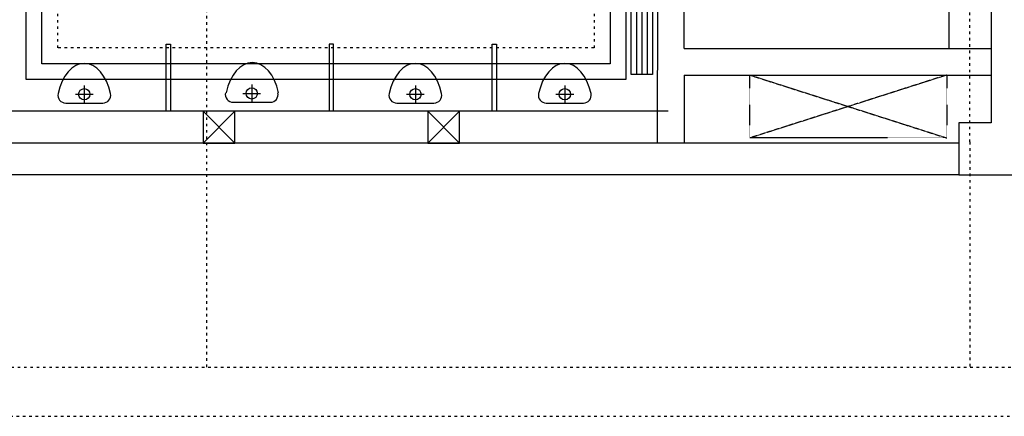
# Model space of a CAD drawing. Header units: millimetres. Extents: x -25505 to 36602, y -611 to 31787.
# Tile 10 of 21: x -4739 to -88, y -611 to 1266. Entities that reach past the tile are written whole.
import ezdxf

# ---------------------------------------------------------------- set-up
doc = ezdxf.new("R2010")
doc.units = ezdxf.units.MM
doc.header["$MEASUREMENT"] = 0
for name, pattern in [('ACAD_ISO03W100', [30, 12, -18]), ('I-XP _GROUND FLOOR$0$ACAD_ISO03W100', [30, 12, -18]), ('I-XP _GROUND FLOOR$0$DASHED2', [0.375, 0.25, -0.125])]:
    doc.linetypes.add(name, pattern=pattern)
for name, color, linetype in [('AL_Arch - Furnitures - Equipa', 253, 'Continuous'), ('Mech - HVAC - Ceiling Diffuser', 1, 'Continuous'), ('Plum - Urinals', 253, 'Continuous'), ('Struc - Beams', 2, 'I-XP _GROUND FLOOR$0$ACAD_ISO03W100'), ('Struc - Ceiling', 3, 'Continuous'), ('Struc - Elevation - RCC', 6, 'Continuous'), ('Struc - Walls', 253, 'Continuous')]:
    doc.layers.add(name, color=color, linetype=linetype)
doc.layers.get('0').off()
doc.linetypes.add('FENCELINE1', pattern='A,0.25,-0.1,[133,ltypeshp.shx,S=0.1,R=0,X=-0.1,Y=0],-0.1,1', length=1.45)

# ---------------------------------------------------------------- blocks, each defined once
blk = doc.blocks.new('I-XP _GROUND FLOOR')
at = {"layer": 'Struc - Beams'}
for p, q in [((19614.6, 9145.4), (19614.6, 19020.7)), ((23220.5, 10211), (23220.5, 9145.4)), ((4951.8, 9145.4), (46838, 9145.4)), ((46838, 8912.9), (4987.7, 8912.9))]:
    blk.add_line(p, q, dxfattribs=at)
blk.add_lwpolyline([(23220.5, 10211), (23220.5, 12856), (23470.5, 12856), (23470.5, 10211)], dxfattribs=at)
at = {"layer": 'Struc - Elevation - RCC'}
for p, q in [((23320.5, 12286), (23320.5, 10301.9)), ((23320.5, 10301.9), (23168.5, 10301.9)), ((23168.5, 10301.9), (23168.5, 10056)), ((23168.5, 10056), (30040.5, 10056))]:
    blk.add_line(p, q, dxfattribs=at)
at = {"layer": 'Struc - Walls'}
for p, q in [((21745.1, 10206), (21745.5, 11152.7)), ((21870.1, 10652.6), (21870.5, 11152.7)), ((21870.1, 10652.6), (23320.5, 10652.6)), ((21870.1, 10527.6), (23320.5, 10527.6)), ((21870.1, 10527.6), (21870.1, 10206)), ((21974.2, 10527.6), (21974.2, 10527.6)), ((23168.5, 10206), (12362, 10205.9)), ((21795.1, 10206), (12362, 10205.9)), ((23168.5, 10206), (21870.1, 10206)), ((23168.5, 10056), (12362, 10055.9)), ((23168.5, 10056), (12362, 10055.9))]:
    blk.add_line(p, q, dxfattribs=at)
at = {"layer": 'Struc - Walls', "color": 252, "linetype": 'I-XP _GROUND FLOOR$0$DASHED2', "ltscale": 0.5}
for p, q in [((22180.9, 10527.6), (23111.7, 10229.8)), ((23111.7, 10527.6), (22180.9, 10229.8))]:
    blk.add_line(p, q, dxfattribs=at)
blk.add_lwpolyline([(22180.9, 10527.6), (23111.7, 10527.6), (23111.7, 10229.8), (22180.9, 10229.8)], close=True, dxfattribs=at)
blk = doc.blocks.new('_ARCHTICK')
at = {"color": 0, "linetype": 'ByBlock', "const_width": 0.15}
blk.add_lwpolyline([(-0.5, -0.5), (0.5, 0.5)], dxfattribs=at)

msp = doc.modelspace()

# ---------------------------------------------------------------- linework, layer by layer
at = {"layer": 'AL_Arch - Furnitures - Equipa'}
for p, q in [((-350.4, 1596.3), (-350.4, 1128.8)), ((-1675.4, 832.1), (-4859.1, 832.1))]:
    msp.add_line(p, q, dxfattribs=at)
for points in [[(-4046.6, 831.9), (-4046.6, 1149.6), (-4026.6, 1149.6), (-4026.6, 831.9)], [(-3256.5, 831.9), (-3256.5, 1149.6), (-3276.5, 1149.6), (-3276.5, 831.9)], [(-2506.5, 831.9), (-2506.5, 1149.6), (-2486.5, 1149.6), (-2486.5, 831.9)]]:
    msp.add_lwpolyline(points, dxfattribs=at)
at = {"layer": 'Mech - HVAC - Ceiling Diffuser', "color": 252}
for p, q in [((-1850.5, 1006.4), (-1850.5, 4778.1)), ((-1825.5, 4778.1), (-1825.5, 1006.4)), ((-1800.4, 4778.1), (-1800.4, 1006.4)), ((-1775.4, 4778.1), (-1775.4, 1006.4)), ((-1750.4, 4778.1), (-1750.4, 1006.4)), ((-1750.4, 1006.4), (-1850.5, 1006.4))]:
    msp.add_line(p, q, dxfattribs=at)
at = {"layer": 'Mech - HVAC - Ceiling Diffuser'}
for p, q in [((-3872.8, 682.1), (-3722.8, 832.1)), ((-3722.8, 682.1), (-3872.8, 832.1)), ((-3722.8, 832.1), (-3872.8, 832.1)), ((-3872.8, 832.1), (-3872.8, 682.1)), ((-3722.8, 682.1), (-3722.8, 832.1)), ((-2811.6, 682.1), (-2661.6, 832.1)), ((-2661.6, 682.1), (-2811.6, 832.1)), ((-2661.6, 832.1), (-2811.6, 832.1)), ((-2811.6, 832.1), (-2811.6, 682.1)), ((-2661.6, 682.1), (-2661.6, 832.1)), ((-3872.8, 682.1), (-3722.8, 682.1)), ((-2811.6, 682.1), (-2661.6, 682.1))]:
    msp.add_line(p, q, dxfattribs=at)
at = {"layer": 'Plum - Urinals'}
for p, q in [((-4434.1, 954.7), (-4434.1, 871.1)), ((-3643.1, 958.6), (-3643.1, 875)), ((-2870, 954.7), (-2870, 871.1)), ((-2163.9, 954.7), (-2163.9, 871.1)), ((-4475.9, 912.9), (-4392.2, 912.9)), ((-3684.9, 916.8), (-3601.2, 916.8)), ((-2911.9, 912.9), (-2828.2, 912.9)), ((-2205.7, 912.9), (-2122, 912.9)), ((-4521.9, 871.1), (-4346.3, 871.1)), ((-3730.9, 875), (-3555.3, 875)), ((-2957.9, 871.1), (-2782.2, 871.1)), ((-2251.7, 871.1), (-2076.1, 871.1))]:
    msp.add_line(p, q, dxfattribs=at)
for centre in [(-4434.1, 912.9), (-3643.1, 916.8), (-2870, 912.9), (-2163.9, 912.9)]:
    msp.add_circle(centre, 26.7, dxfattribs=at)
for centre, start, end in [((-4521.9, 908), 167.9261, 270.0005), ((-4346.3, 908), 270.0005, 12.0749), ((-3730.9, 911.9), 167.9261, 270.0005), ((-3555.3, 911.9), 270.0005, 12.0749), ((-2957.9, 908), 167.9261, 270.0005), ((-2782.2, 908), 270.0005, 12.0749), ((-2251.7, 908), 167.9261, 270.0005), ((-2076.1, 908), 270.0005, 12.0749)]:
    msp.add_arc(centre, 36.9, start, end, dxfattribs=at)
for centre in [(-4434.1, 845.5), (-3640.1, 849.4), (-2870, 845.5), (-2163.9, 845.5)]:
    msp.add_ellipse(centre, major_axis=(0, 213.5), ratio=0.614624, start_param=5.047317, end_param=7.519054, dxfattribs=at)
at = {"layer": 'Struc - Ceiling'}
for p, q in [((-1875.4, 4803.9), (-1875.4, 982.1)), ((-4709.1, 982.1), (-4709.1, 2019.1)), ((-1875.4, 982.1), (-4709.1, 982.1))]:
    msp.add_line(p, q, dxfattribs=at)
at = {"layer": 'Struc - Ceiling', "color": 2, "linetype": 'FENCELINE1', "ltscale": 5}
for p, q in [((-1950.4, 4728.9), (-1950.4, 1057.1)), ((-4634.1, 1057.1), (-4634.1, 1944.1)), ((-1950.4, 1057.1), (-4634.1, 1057.1))]:
    msp.add_line(p, q, dxfattribs=at)
at = {"layer": 'Struc - Ceiling', "color": 1, "linetype": 'ACAD_ISO03W100'}
for p, q in [((-2025.4, 4653.9), (-2025.4, 1132.1)), ((-4559.1, 1132.1), (-4559.1, 1869.1)), ((-2025.4, 1132.1), (-4559.1, 1132.1))]:
    msp.add_line(p, q, dxfattribs=at)

# ---------------------------------------------------------------- block references
msp.add_blockref('I-XP _GROUND FLOOR', (-23470.5, -9523.8))
at = {"xscale": 25, "yscale": 25, "zscale": 25, "rotation": 268.2372519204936}
msp.add_blockref('_ARCHTICK', (-3802.6, 982.1), dxfattribs=at)
at = {"color": 2, "xscale": 25, "yscale": 25, "zscale": 25, "rotation": 270}
msp.add_blockref('_ARCHTICK', (-2394.8, 982.1), dxfattribs=at)

doc.saveas('drawing.dxf')
